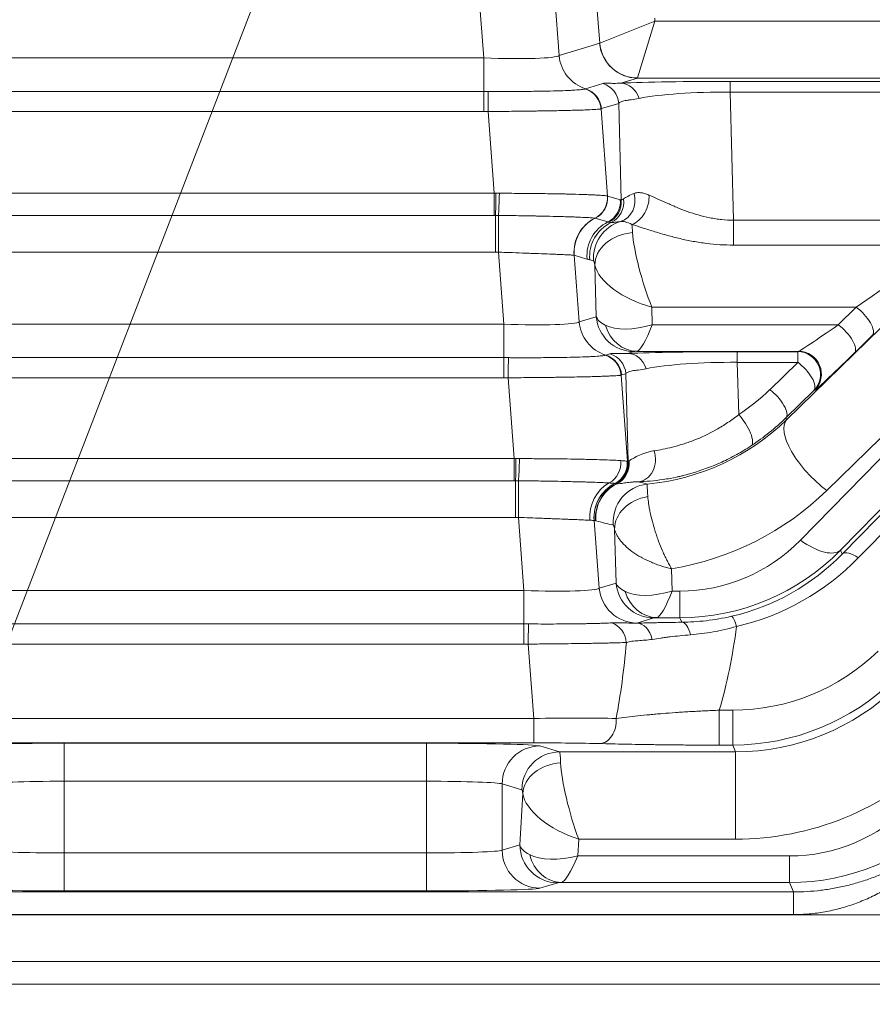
# Model space of a CAD drawing. Header units: millimetres. Extents: x 4 to 837, y 5 to 589.
# Tile 159 of 164: x 710 to 722, y 358 to 371. Entities that reach past the tile are written whole.
import ezdxf

# ---------------------------------------------------------------- set-up
doc = ezdxf.new("R2010")
doc.units = ezdxf.units.MM
doc.layers.add('1', color=7, linetype='Continuous', true_color=0xffffff)
doc.styles.add('ideas_simplex', font='simplex.shx')
doc.dimstyles.get("Standard").update_dxf_attribs({"dimtxt": 0.18, "dimasz": 0.18, "dimexe": 0.18, "dimexo": 0.0625, "dimgap": 0.09, "dimtad": 0, "dimtih": 1, "dimtoh": 1, "dimdec": 4, "dimzin": 0, "dimdsep": 46, "dimtxsty": 'Standard', "dimcen": 0.09, "dimadec": 0, "dimazin": 0, "dimtfac": 1, "dimtdec": 4, "dimtofl": 0, "dimtmove": 0, "dimatfit": 3, "dimfxl": 1, "dimtolj": 1, "dimtzin": 0, "dimarcsym": 0})

# ---------------------------------------------------------------- blocks, each defined once
blk = doc.blocks.new('_U1')
at = {"layer": '1', "color": 27, "lineweight": 13}
for p, q in [((694.436451, 322.161547), (720.798828, 390.483113)), ((720.798828, 390.483113), (722.798828, 390.483113))]:
    blk.add_line(p, q, dxfattribs=at)
at = {"layer": '1', "color": 27, "lineweight": 18}
for points in [[(698.324324, 332.237481), (698.910771, 335.226776), (699.897806, 334.845926)], [(697.136363, 329.158723), (696.549915, 326.169427), (695.562881, 326.550278)]]:
    blk.add_solid(points, dxfattribs=at)
at = {"layer": '1', "color": 87, "linetype": 'Continuous', "lineweight": 25, "char_height": 3, "attachment_point": 7, "line_spacing_factor": 1.204819, "style": 'ideas_simplex'}
for s, insert in [('\\W1.4646;n°5', (739.637828, 388.118113)), ('\\W1.1484;M', (724.457828, 388.118113)), ('\\W1.3647;3,3', (728.027828, 388.118113))]:
    blk.add_mtext(s, dxfattribs=dict(at, insert=insert))

msp = doc.modelspace()

# ---------------------------------------------------------------- linework, layer by layer
at = {"layer": '1', "color": 143, "linetype": 'Continuous', "lineweight": 13}
for p, q in [((721.249, 364.323), (729.684, 372.959)), ((729.896, 372.907), (721.461, 364.271)), ((716.53, 370.856), (716.459, 371.792)), ((717.456, 371.751), (717.521, 370.886)), ((718.057, 371.05), (718.013, 371.587)), ((718.783, 371.34), (718.057, 371.05)), ((718.783, 371.34), (718.554, 370.593)), ((718.78, 371.379), (718.783, 371.34)), ((718.783, 371.34), (726.945, 371.34)), ((717.521, 370.886), (718.056, 371.049)), ((710.253, 370.856), (716.53, 370.856)), ((716.53, 370.856), (716.53, 370.415)), ((718.552, 370.59), (718.333, 370.523)), ((724.631, 370.59), (718.552, 370.59)), ((717.87, 370.45), (718.098, 370.519)), ((719.774, 370.406), (719.774, 370.546)), ((719.774, 370.546), (724.305, 370.546)), ((710.253, 370.415), (716.53, 370.415)), ((716.53, 370.415), (716.53, 370.151)), ((724.305, 370.406), (719.774, 370.406)), ((719.774, 370.406), (719.819, 368.718)), ((718.074, 370.185), (718.161, 369.037)), ((718.307, 370.257), (718.079, 370.188)), ((718.34, 368.984), (718.307, 370.257)), ((720.698, 364.505), (726.265, 370.205)), ((726.21, 370.205), (721.047, 365.16)), ((716.53, 370.151), (710.253, 370.151)), ((716.667, 369.073), (716.586, 370.151)), ((720.517, 366.09), (724.58, 370.06)), ((726.795, 370.074), (721.228, 364.374)), ((710.116, 369.073), (716.667, 369.073)), ((716.667, 369.073), (716.667, 368.782)), ((718.161, 369.037), (718.328, 368.988)), ((716.667, 368.782), (710.116, 368.782)), ((716.685, 368.782), (716.685, 368.298)), ((718.163, 368.696), (717.996, 368.744)), ((719.819, 368.718), (722.577, 368.718)), ((719.819, 368.718), (719.819, 368.391)), ((722.577, 368.391), (719.819, 368.391)), ((716.685, 368.298), (710.098, 368.298)), ((716.795, 367.349), (716.723, 368.298)), ((717.72, 368.258), (717.786, 367.38)), ((717.889, 368.208), (717.721, 368.257)), ((717.975, 368.182), (717.925, 368.197)), ((718.011, 367.448), (717.993, 368.127)), ((717.786, 367.38), (718.011, 367.448)), ((721.433, 367.573), (718.743, 367.573)), ((718.743, 367.573), (718.749, 367.342)), ((721.197, 367.342), (721.433, 367.573)), ((709.988, 367.349), (716.795, 367.349)), ((716.795, 367.349), (716.795, 366.909)), ((718.749, 367.342), (721.197, 367.342)), ((721.645, 367.201), (721.409, 366.97)), ((718.135, 366.943), (718.191, 366.96)), ((718.507, 366.989), (718.426, 366.964)), ((720.675, 366.992), (718.546, 366.992)), ((719.868, 366.987), (719.868, 366.847)), ((719.868, 366.987), (720.663, 366.987)), ((720.663, 366.987), (720.675, 366.992)), ((720.663, 366.847), (720.663, 366.987)), ((709.988, 366.909), (716.795, 366.909)), ((716.795, 366.909), (716.795, 366.645)), ((719.868, 366.847), (719.886, 366.159)), ((720.663, 366.847), (719.868, 366.847)), ((720.295, 366.487), (720.663, 366.847)), ((718.339, 366.679), (718.424, 365.544)), ((718.401, 366.698), (718.344, 366.681)), ((718.431, 365.542), (718.401, 366.698)), ((716.795, 366.645), (709.988, 366.645)), ((716.931, 365.579), (716.851, 366.644)), ((720.875, 366.476), (720.507, 366.115)), ((720.887, 366.48), (720.875, 366.476)), ((720.507, 366.115), (720.517, 366.09)), ((709.852, 365.579), (716.931, 365.579)), ((716.931, 365.579), (716.931, 365.289)), ((716.931, 365.289), (709.852, 365.289)), ((716.949, 364.804), (716.949, 365.289)), ((716.949, 364.804), (709.834, 364.804)), ((717.059, 363.843), (716.987, 364.804)), ((717.983, 364.765), (718.051, 363.873)), ((718.272, 363.941), (718.253, 364.652)), ((721.228, 364.374), (721.249, 364.323)), ((719.002, 364.13), (719.01, 363.835)), ((709.724, 363.843), (717.059, 363.843)), ((717.059, 363.402), (717.059, 363.843)), ((718.051, 363.873), (718.272, 363.941)), ((719.01, 363.835), (719.112, 363.835)), ((719.112, 363.485), (719.112, 363.835)), ((718.768, 363.481), (718.547, 363.414)), ((719.112, 363.485), (718.807, 363.485)), ((719.137, 363.424), (719.112, 363.485)), ((709.724, 363.402), (717.059, 363.402)), ((717.059, 363.138), (717.059, 363.402)), ((717.059, 363.138), (709.724, 363.138)), ((717.189, 362.157), (717.115, 363.138)), ((719.631, 361.807), (719.631, 362.266)), ((719.631, 362.266), (719.807, 362.266)), ((719.807, 361.807), (719.807, 362.266)), ((709.594, 362.157), (717.189, 362.157)), ((717.189, 361.836), (717.189, 362.157)), ((717.189, 361.836), (709.594, 361.836)), ((711.008, 361.832), (711.008, 361.332)), ((711.008, 361.832), (715.775, 361.832)), ((715.775, 361.832), (715.775, 361.332)), ((717.27, 361.796), (717.529, 361.718)), ((719.807, 361.807), (719.631, 361.807)), ((719.844, 361.718), (719.807, 361.807)), ((717.529, 361.718), (719.844, 361.718)), ((719.844, 361.718), (719.844, 360.568)), ((711.008, 361.332), (711.008, 360.387)), ((715.775, 361.332), (711.008, 361.332)), ((715.775, 360.387), (715.775, 361.332)), ((717.031, 361.218), (716.771, 361.296)), ((716.771, 361.296), (716.771, 360.423)), ((717.006, 360.493), (717.044, 361.169)), ((716.771, 360.423), (717.006, 360.493)), ((717.78, 360.568), (717.767, 360.347)), ((719.844, 360.568), (717.78, 360.568)), ((711.008, 360.387), (711.008, 359.887)), ((711.008, 360.387), (715.775, 360.387)), ((715.775, 360.387), (715.775, 359.887)), ((717.767, 360.347), (720.557, 360.347)), ((720.557, 359.997), (720.557, 360.347)), ((717.504, 359.993), (717.27, 359.923)), ((720.557, 359.997), (717.55, 359.997)), ((720.608, 359.873), (720.557, 359.997)), ((697.546, 359.873), (720.608, 359.873)), ((715.775, 359.887), (711.008, 359.887)), ((720.608, 359.575), (720.608, 359.873)), ((720.608, 359.575), (697.546, 359.575)), ((737.615, 359.571), (697.549, 359.571)), ((697.549, 358.959), (732.249, 358.959))]:
    msp.add_line(p, q, dxfattribs=at)
at = {"layer": '1', "color": 143, "linetype": 'Continuous', "lineweight": 18}
msp.add_line((732.249, 358.659), (697.549, 358.659), dxfattribs=at)
at = {"layer": '1', "color": 143, "linetype": 'Continuous', "lineweight": 13}
for centre, major_axis, ratio, start_param, end_param in [((718.035, 371.299), (-0.021, 0.25), 0.087194, 3.1606, 3.221686), ((718.552, 371.09), (-0.146, 0.478), 0.996014, 1.356348, 2.843741), ((718.554, 371.091), (0.368, -0.339), 0.992996, 3.971219, 5.453559), ((716.519, 370.93), (-1.006, 0.038), 0.073389, 1.584419, 3.062485), ((718.018, 370.927), (0.146, -0.478), 0.996014, 4.49794, 5.68434), ((718.531, 371.34), (-0.02, 0.75), 0.029238, 3.166976, 3.228063), ((717.776, 370.161), (-0.136, 0.268), 0.995564, 4.326262, 5.515407), ((717.782, 370.163), (-0.088, 0.287), 0.996014, 4.49794, 5.68434), ((718.009, 370.233), (-0.088, 0.287), 0.996014, 4.49794, 5.68434), ((719.801, 370.49), (-1.801, 0.001), 0.031454, 4.727263, 5.665979), ((718.333, 370.223), (0.013, -0.3), 0.858349, 1.869708, 3.09055), ((716.586, 370.13), (0.004, 0.3), 0.000932, 0.312654, 1.500989), ((719.801, 370.19), (-1.501, 0.01), 0.144199, 4.731152, 5.669868), ((716.685, 369.052), (0.002, 0.3), 0.014605, 3.59604, 4.783436), ((716.722, 369.051), (0.006, 0.3), 0.044184, 3.597973, 4.786486), ((717.86, 369.013), (0.044, 0.297), 0.993716, 3.753576, 4.940466), ((717.862, 369.012), (-0.068, -0.292), 0.995069, 0.693593, 1.88023), ((717.863, 369.012), (0.084, 0.288), 0.995643, 3.889373, 5.075773), ((718.246, 368.989), (-0.051, 0.296), 0.915327, 3.267251, 4.834301), ((718.481, 368.939), (0.121, 0.275), 0.688049, 3.710565, 5.405128), ((718.03, 368.964), (0.084, 0.288), 0.995643, 3.889373, 5.075773), ((718.042, 368.96), (0.098, 0.284), 0.995471, 3.936926, 5.123325), ((718.078, 368.958), (-0.034, 0.298), 0.982269, 3.47982, 4.74638), ((716.723, 368.333), (0.001, -0.5), 0.000077, 3.597527, 4.782202), ((718.216, 368.298), (-0.144, -0.479), 0.995612, 3.899122, 5.085129), ((718.218, 368.298), (-0.14, -0.48), 0.995643, 3.889417, 5.075773), ((718.386, 368.249), (-0.14, -0.48), 0.995643, 3.889373, 5.075773), ((718.421, 368.237), (0.14, 0.48), 0.995643, 0.730359, 1.93418), ((718.472, 368.222), (0.14, 0.48), 0.995643, 0.571952, 1.93418), ((718.491, 367.973), (-0.02, 0.75), 0.029238, 5.602995, 5.88071), ((718.489, 368.167), (-0.491, -0.093), 0.77245, 4.566424, 6.145514), ((718.743, 367.973), (-0.223, 0.749), 0.167328, 0.629667, 2.08325), ((721.96, 367.973), (-1.051, -0.75), 0.017505, 1.03314, 2.186692), ((717.995, 367.932), (-0.021, 0.25), 0.087194, 5.596619, 6.249833), ((718.743, 367.973), (-0.744, 0.267), 0.48275, 0.288947, 1.74253), ((718.756, 367.488), (-0.75, -0.012), 0.344743, 0.106674, 0.57782), ((718.507, 367.489), (-0.146, 0.478), 0.996014, 1.356348, 2.843741), ((721.433, 367.413), (-0.21, 0.215), 0.402972, 3.170199, 5.103517), ((716.784, 367.424), (-1.006, 0.038), 0.073389, 1.584419, 3.062485), ((718.283, 367.42), (0.146, -0.478), 0.996014, 4.49794, 5.68434), ((718.749, 367.742), (-0.731, -0.292), 0.480074, 0.398667, 1.381103), ((718.546, 367.492), (-0.024, 0.499), 0.878584, 1.845316, 3.086754), ((718.749, 367.742), (-0.213, -0.749), 0.16115, 0.071877, 1.054313), ((721.724, 367.742), (-1.051, -0.75), 0.017505, 0.050704, 1.03314), ((721.197, 367.182), (-0.21, 0.215), 0.402972, 3.170199, 5.103517), ((718.041, 366.655), (-0.136, 0.268), 0.995564, 4.326262, 5.515407), ((718.046, 366.657), (0.088, -0.287), 0.996014, 1.356348, 2.542747), ((718.103, 366.674), (-0.088, 0.287), 0.996014, 4.49794, 5.68434), ((719.895, 366.931), (-1.801, 0.001), 0.031454, 4.727263, 5.665979), ((718.426, 366.664), (0.013, -0.3), 0.858349, 1.869708, 3.09055), ((718.756, 366.988), (-0.25, 0), 0.031454, 5.7097, 6.180846), ((720.663, 366.688), (-0.115, 0.277), 0.997667, 3.535118, 5.88966), ((720.675, 366.693), (-0.115, 0.277), 0.997667, 3.535118, 5.88966), ((721.936, 367.53), (-1.051, -1.05), 0.01851, 0.0447, 1.027137), ((716.851, 366.623), (-0.004, -0.3), 0.000932, 3.454247, 4.642582), ((719.895, 366.631), (-1.501, 0.01), 0.144199, 4.731152, 5.669868), ((720.663, 366.688), (0.21, -0.215), 0.402972, 0.028606, 1.961924), ((718.398, 368.367), (-2.653, -0.511), 0.98281, 1.967326, 2.162404), ((720.295, 366.327), (-0.21, 0.215), 0.402972, 3.170199, 5.103517), ((719.886, 365.999), (-0.165, 0.251), 0.326637, 3.170991, 5.174313), ((718.413, 368.17), (-2.949, -0.564), 0.978608, 1.475754, 2.162892), ((718.398, 368.207), (-2.947, -0.57), 0.984491, 1.966991, 2.162069), ((721.047, 365.56), (0.524, -0.536), 0.402972, 3.170199, 5.103517), ((718.546, 365.574), (-0.008, 0.3), 0.813973, 3.187775, 5.062913), ((716.949, 365.558), (0.002, 0.3), 0.014605, 3.59604, 4.783436), ((716.986, 365.558), (0.006, 0.3), 0.044184, 3.597973, 4.786486), ((718.055, 365.525), (0.017, 0.299), 0.935903, 3.675346, 4.861829), ((718.123, 365.52), (0.033, 0.298), 0.992902, 3.718241, 4.90519), ((718.124, 365.52), (0.037, 0.298), 0.993647, 3.731323, 4.918266), ((718.126, 365.52), (0.083, 0.288), 0.995657, 3.885228, 5.071628), ((718.133, 365.518), (0.085, 0.288), 0.995635, 3.891813, 5.078213), ((718.144, 365.516), (0.013, 0.3), 0.991805, 3.647782, 4.860853), ((718.149, 365.516), (-0.007, 0.3), 0.98984, 3.578323, 4.803505), ((716.987, 364.839), (-0.001, 0.5), 0.000077, 0.455934, 1.640609), ((718.395, 364.815), (0.036, 0.499), 0.938818, 0.547264, 1.733597), ((718.479, 364.806), (0.123, 0.485), 0.995093, 0.714697, 1.900657), ((718.48, 364.806), (0.135, 0.481), 0.995673, 0.739027, 1.924991), ((718.498, 364.801), (0.133, 0.482), 0.995688, 0.731205, 1.92025), ((718.502, 364.8), (0.124, 0.484), 0.995743, 0.710839, 1.90235), ((718.732, 364.746), (0.101, 0.49), 0.995869, 0.303204, 1.855151), ((718.38, 368.25), (-3.107, 2.322), 0.675351, 2.091371, 2.125178), ((718.413, 367.771), (-3.685, -0.71), 0.98281, 1.54144, 2.162404), ((718.749, 364.693), (0.491, 0.095), 0.78085, 1.54186, 3.001624), ((717.884, 368.21), (-3.534, 2.573), 0.711936, 2.079463, 2.13742), ((719.096, 366.123), (-0.46, 2.243), 0.981792, 2.942892, 3.728006), ((720.698, 364.904), (-0.537, 0.524), 0.410893, 1.952429, 3.112876), ((719.096, 366.523), (-0.605, 2.979), 0.986374, 2.943826, 3.728941), ((721.461, 364.111), (0.215, -0.21), 0.410893, 1.952429, 3.112876), ((719.111, 366.485), (-0.616, 2.996), 0.97997, 3.163609, 3.727808), ((719.111, 366.645), (-0.675, 3.29), 0.981792, 3.163807, 3.728006), ((717.048, 363.917), (-1.006, 0.038), 0.073389, 1.584419, 3.062485), ((718.547, 363.914), (-0.146, 0.478), 0.996014, 1.356348, 2.843741), ((718.768, 363.981), (-0.146, 0.478), 0.996014, 1.356348, 2.843741), ((719.017, 363.98), (-0.75, -0.012), 0.344743, 0.106674, 0.57782), ((719.01, 364.235), (-0.731, -0.292), 0.480074, 0.398667, 1.381103), ((718.807, 363.985), (-0.024, 0.499), 0.878584, 1.845316, 3.086754), ((719.01, 364.235), (-0.213, -0.749), 0.16115, 0.071877, 1.054313), ((719.017, 363.48), (-0.25, 0), 0.031454, 5.7097, 6.180846), ((719.858, 363.21), (0.067, -0.292), 0.139135, 2.117187, 3.113399), ((717.115, 363.117), (-0.004, -0.3), 0.000932, 3.454247, 4.642582), ((718.149, 363.129), (0.018, -0.299), 0.865443, 1.618775, 2.80586), ((717.048, 363.418), (-1.504, 0), 0.026222, 3.035721, 3.056099), ((718.544, 363.113), (0.008, -0.3), 0.714578, 1.843542, 3.104165), ((719.137, 363.124), (0.004, -0.3), 0.431916, 2.030565, 3.112565), ((716.889, 365.227), (-0.61, 5.359), 0.555322, 4.065229, 4.296156), ((716.889, 366.027), (-0.489, 5.474), 0.272631, 3.903241, 4.136783), ((719.825, 364.924), (-2.653, -0.511), 0.98281, 1.377289, 2.162404), ((719.825, 364.764), (-2.947, -0.57), 0.984491, 1.376954, 2.162069), ((719.868, 364.659), (-2.949, -0.564), 0.978608, 1.377778, 2.162892), ((717.185, 362.105), (-1.503, -0.023), 0.034806, 3.902736, 4.709239), ((718.057, 362.127), (-0.008, -0.3), 0.722159, 0.037852, 1.693094), ((711.008, 361.792), (-1.5, 0), 0.026186, 4.712389, 6.195919), ((715.775, 361.792), (-1.5, 0), 0.026186, 3.228859, 4.712389), ((717.27, 361.296), (-0.143, -0.479), 0.995856, 3.433556, 5.002071), ((717.185, 361.805), (-1.203, 0), 0.026128, 3.902605, 4.709108), ((717.529, 361.218), (0.143, 0.479), 0.995856, 0.291963, 1.860478), ((717.529, 360.968), (0, -0.75), 0.029163, 2.505603, 3.115413), ((719.868, 364.259), (-3.685, -0.71), 0.98281, 1.377289, 2.162404), ((717.542, 361.169), (0.497, 0.059), 0.802499, 1.475989, 2.994994), ((717.78, 360.968), (-0.207, 0.749), 0.157833, 0.592362, 2.089349), ((711.008, 361.292), (-1, 0), 0.039279, 4.712389, 6.195919), ((715.775, 361.292), (-1, 0), 0.039279, 3.228859, 4.712389), ((717.031, 360.968), (0, -0.25), 0.087489, 2.505603, 3.115413), ((717.78, 360.968), (-0.723, 0.306), 0.478289, 0.273353, 1.770341), ((720.54, 362.635), (-0.46, 2.243), 0.981792, 2.942892, 3.728006), ((720.54, 363.035), (-0.605, 2.979), 0.986374, 2.943826, 3.728941), ((717.504, 360.493), (-0.143, 0.479), 0.995856, 1.281115, 2.84963), ((717.753, 360.492), (-0.75, 0.025), 0.344332, 0.09585, 0.610401), ((711.008, 360.426), (-1, 0), 0.039279, 0.087266, 1.570796), ((715.775, 360.426), (-1, 0), 0.039279, 1.570796, 3.054326), ((717.27, 360.423), (0.143, -0.479), 0.995856, 4.422707, 5.991222), ((717.767, 360.747), (-0.751, -0.254), 0.483887, 0.426364, 1.4088), ((717.55, 360.497), (-0.022, 0.499), 0.864178, 1.798159, 3.089547), ((717.767, 360.747), (-0.229, -0.749), 0.170757, 0.078247, 1.060683), ((717.753, 359.993), (-0.25, 0), 0.031404, 5.663725, 6.178276), ((711.008, 359.926), (-1.5, 0), 0.026186, 0.087266, 1.570796), ((715.775, 359.926), (-1.5, 0), 0.026186, 1.570796, 3.054326)]:
    msp.add_ellipse(centre, major_axis=major_axis, ratio=ratio, start_param=start_param, end_param=end_param, dxfattribs=at)
for points, knots in [([(716.59, 370.415), (716.609, 370.415), (716.629, 370.415), (716.669, 370.415), (716.689, 370.414), (716.747, 370.414), (716.786, 370.414), (716.902, 370.414), (716.977, 370.414), (717.068, 370.415), (717.087, 370.415), (717.123, 370.415), (717.176, 370.416), (717.227, 370.417), (717.327, 370.418), (717.389, 370.419), (717.506, 370.422), (717.559, 370.424), (717.63, 370.427), (717.652, 370.428), (717.683, 370.429), (717.693, 370.43), (717.713, 370.431), (717.722, 370.431), (717.766, 370.434), (717.795, 370.437), (717.828, 370.441), (717.838, 370.442), (717.849, 370.444), (717.853, 370.445), (717.859, 370.446), (717.861, 370.447), (717.863, 370.447)], [0, 0, 0, 0, 0.03125, 0.03125, 0.0625, 0.0625, 0.125, 0.125, 0.25, 0.25, 0.28125, 0.28125, 0.3125, 0.375, 0.375, 0.5, 0.5, 0.625, 0.625, 0.6875, 0.6875, 0.71875, 0.71875, 0.75, 0.75, 0.875, 0.875, 0.9375, 0.9375, 0.96875, 0.96875, 1, 1, 1, 1]), ([(718.098, 370.519), (718.105, 370.521), (718.115, 370.523), (718.142, 370.524), (718.158, 370.523), (718.196, 370.522), (718.219, 370.521), (718.271, 370.521), (718.3, 370.521), (718.333, 370.523)], [0, 0, 0, 0, 0.25, 0.25, 0.5, 0.5, 0.75, 0.75, 1, 1, 1, 1]), ([(718.575, 370.322), (718.537, 370.315), (718.502, 370.31), (718.455, 370.303), (718.441, 370.301), (718.414, 370.297), (718.402, 370.296), (718.369, 370.29), (718.351, 370.285), (718.323, 370.273), (718.313, 370.266), (718.307, 370.257)], [0, 0, 0, 0, 0.25, 0.25, 0.375, 0.375, 0.5, 0.5, 0.75, 0.75, 1, 1, 1, 1]), ([(718.074, 370.185), (718.072, 370.185), (718.069, 370.184), (718.063, 370.183), (718.06, 370.183), (718.047, 370.181), (718.037, 370.18), (718, 370.177), (717.967, 370.176), (717.916, 370.173), (717.905, 370.173), (717.883, 370.172), (717.848, 370.17), (717.783, 370.168), (717.725, 370.167), (717.663, 370.165), (717.631, 370.164), (717.528, 370.162), (717.454, 370.16), (717.337, 370.158), (717.297, 370.158), (717.235, 370.157), (717.214, 370.156), (717.171, 370.156), (717.15, 370.155), (717.042, 370.154), (716.953, 370.153), (716.817, 370.152), (716.772, 370.152), (716.702, 370.151), (716.679, 370.151), (716.632, 370.151), (716.609, 370.151), (716.586, 370.151)], [0, 0, 0, 0, 0.03125, 0.03125, 0.0625, 0.0625, 0.125, 0.125, 0.25, 0.25, 0.28125, 0.28125, 0.3125, 0.375, 0.4375, 0.4375, 0.5, 0.5, 0.625, 0.625, 0.6875, 0.6875, 0.71875, 0.71875, 0.75, 0.75, 0.875, 0.875, 0.9375, 0.9375, 0.96875, 0.96875, 1, 1, 1, 1]), ([(716.736, 369.073), (716.825, 369.073), (716.912, 369.073), (717.041, 369.072), (717.083, 369.071), (717.146, 369.071), (717.167, 369.071), (717.208, 369.07), (717.229, 369.07), (717.331, 369.069), (717.409, 369.067), (717.52, 369.065), (717.556, 369.065), (717.608, 369.064), (717.625, 369.063), (717.659, 369.062), (717.675, 369.062), (717.756, 369.06), (717.815, 369.058), (717.894, 369.055), (717.919, 369.055), (717.966, 369.053), (717.987, 369.052), (718.047, 369.048), (718.079, 369.046), (718.117, 369.043), (718.128, 369.042), (718.141, 369.04), (718.145, 369.04), (718.152, 369.039), (718.155, 369.038), (718.157, 369.038)], [0, 0, 0, 0, 0.125, 0.125, 0.1875, 0.1875, 0.21875, 0.21875, 0.25, 0.25, 0.375, 0.375, 0.4375, 0.4375, 0.46875, 0.46875, 0.5, 0.5, 0.625, 0.625, 0.6875, 0.6875, 0.75, 0.75, 0.875, 0.875, 0.9375, 0.9375, 0.96875, 0.96875, 1, 1, 1, 1]), ([(718.369, 369.001), (718.384, 369.01), (718.403, 369.021), (718.449, 369.045), (718.476, 369.058), (718.508, 369.071)], [0, 0, 0, 0, 0.5, 0.5, 1, 1, 1, 1]), ([(718.508, 369.071), (718.52, 369.076), (718.533, 369.079), (718.554, 369.082), (718.561, 369.082), (718.576, 369.082), (718.584, 369.082), (718.609, 369.079), (718.626, 369.076), (718.663, 369.066), (718.683, 369.059), (718.704, 369.05)], [0, 0, 0, 0, 0.25, 0.25, 0.375, 0.375, 0.5, 0.5, 0.75, 0.75, 1, 1, 1, 1]), ([(718.704, 369.05), (718.739, 369.036), (718.776, 369.019), (718.854, 368.984), (718.894, 368.966), (718.958, 368.937), (718.98, 368.928), (719.024, 368.908), (719.046, 368.899), (719.115, 368.87), (719.161, 368.852), (719.256, 368.818), (719.304, 368.802), (719.403, 368.774), (719.453, 368.761), (719.531, 368.746), (719.557, 368.741), (719.609, 368.733), (719.635, 368.729), (719.713, 368.721), (719.766, 368.718), (719.819, 368.718)], [0, 0, 0, 0, 0.125, 0.125, 0.25, 0.25, 0.3125, 0.3125, 0.375, 0.375, 0.5, 0.5, 0.625, 0.625, 0.75, 0.75, 0.8125, 0.8125, 0.875, 0.875, 1, 1, 1, 1]), ([(717.994, 368.745), (717.986, 368.747), (717.97, 368.748), (717.938, 368.751), (717.925, 368.752), (717.904, 368.753), (717.896, 368.754), (717.88, 368.754), (717.871, 368.755), (717.827, 368.757), (717.786, 368.759), (717.715, 368.762), (717.69, 368.762), (717.637, 368.764), (717.609, 368.765), (717.522, 368.768), (717.46, 368.769), (717.361, 368.771), (717.326, 368.772), (717.274, 368.773), (717.256, 368.774), (717.22, 368.774), (717.202, 368.775), (717.11, 368.776), (717.035, 368.778), (716.92, 368.779), (716.881, 368.78), (716.802, 368.781), (716.762, 368.781), (716.723, 368.782)], [0, 0, 0, 0, 0.125, 0.125, 0.1875, 0.1875, 0.21875, 0.21875, 0.25, 0.25, 0.375, 0.375, 0.4375, 0.4375, 0.5, 0.5, 0.625, 0.625, 0.6875, 0.6875, 0.71875, 0.71875, 0.75, 0.75, 0.875, 0.875, 0.9375, 0.9375, 1, 1, 1, 1]), ([(718.33, 368.701), (718.303, 368.698), (718.279, 368.695), (718.238, 368.69), (718.221, 368.688), (718.206, 368.688)], [0, 0, 0, 0, 0.5, 0.5, 1, 1, 1, 1]), ([(718.481, 368.663), (718.449, 368.679), (718.421, 368.69), (718.39, 368.698), (718.384, 368.699), (718.372, 368.701), (718.366, 368.702), (718.35, 368.703), (718.34, 368.703), (718.33, 368.701)], [0, 0, 0, 0, 0.5, 0.5, 0.625, 0.625, 0.75, 0.75, 1, 1, 1, 1]), ([(719.819, 368.391), (719.759, 368.391), (719.639, 368.395), (719.521, 368.406), (719.402, 368.421), (719.344, 368.43), (719.228, 368.451), (719.171, 368.463), (719.057, 368.489), (719.001, 368.504), (718.918, 368.527), (718.89, 368.535), (718.836, 368.551), (718.809, 368.559), (718.729, 368.583), (718.677, 368.6), (718.577, 368.632), (718.528, 368.648), (718.481, 368.663)], [0, 0, 0, 0, 0.125, 0.25, 0.25, 0.375, 0.375, 0.5, 0.5, 0.625, 0.625, 0.6875, 0.6875, 0.75, 0.75, 0.875, 0.875, 1, 1, 1, 1]), ([(717.72, 368.258), (717.714, 368.258), (717.703, 368.259), (717.678, 368.261), (717.669, 368.261), (717.652, 368.262), (717.646, 368.262), (717.634, 368.263), (717.627, 368.263), (717.593, 368.265), (717.56, 368.266), (717.505, 368.269), (717.485, 368.269), (717.454, 368.271), (717.443, 368.271), (717.421, 368.272), (717.41, 368.272), (717.353, 368.275), (717.304, 368.277), (717.238, 368.279), (717.225, 368.28), (717.198, 368.281), (717.184, 368.281), (717.142, 368.283), (717.114, 368.284), (717.028, 368.287), (716.969, 368.289), (716.878, 368.293), (716.847, 368.294), (716.785, 368.296), (716.754, 368.297), (716.723, 368.298)], [0, 0, 0, 0, 0.125, 0.125, 0.1875, 0.1875, 0.21875, 0.21875, 0.25, 0.25, 0.375, 0.375, 0.4375, 0.4375, 0.46875, 0.46875, 0.5, 0.5, 0.625, 0.625, 0.65625, 0.65625, 0.6875, 0.6875, 0.75, 0.75, 0.875, 0.875, 0.9375, 0.9375, 1, 1, 1, 1]), ([(716.854, 366.909), (716.874, 366.909), (716.894, 366.908), (716.933, 366.908), (716.953, 366.908), (717.012, 366.908), (717.051, 366.908), (717.166, 366.908), (717.241, 366.908), (717.333, 366.909), (717.351, 366.909), (717.387, 366.909), (717.441, 366.91), (717.492, 366.91), (717.591, 366.912), (717.654, 366.913), (717.771, 366.916), (717.824, 366.918), (717.895, 366.92), (717.917, 366.921), (717.948, 366.923), (717.958, 366.923), (717.978, 366.924), (717.987, 366.925), (718.031, 366.928), (718.06, 366.93), (718.093, 366.934), (718.102, 366.935), (718.114, 366.937), (718.117, 366.938), (718.123, 366.94), (718.126, 366.94), (718.128, 366.941)], [0, 0, 0, 0, 0.03125, 0.03125, 0.0625, 0.0625, 0.125, 0.125, 0.25, 0.25, 0.28125, 0.28125, 0.3125, 0.375, 0.375, 0.5, 0.5, 0.625, 0.625, 0.6875, 0.6875, 0.71875, 0.71875, 0.75, 0.75, 0.875, 0.875, 0.9375, 0.9375, 0.96875, 0.96875, 1, 1, 1, 1]), ([(718.191, 366.96), (718.199, 366.963), (718.209, 366.964), (718.235, 366.965), (718.251, 366.965), (718.29, 366.964), (718.313, 366.963), (718.365, 366.962), (718.394, 366.962), (718.426, 366.964)], [0, 0, 0, 0, 0.25, 0.25, 0.5, 0.5, 0.75, 0.75, 1, 1, 1, 1]), ([(718.339, 366.679), (718.337, 366.678), (718.334, 366.678), (718.328, 366.677), (718.324, 366.676), (718.312, 366.675), (718.302, 366.674), (718.265, 366.671), (718.232, 366.669), (718.181, 366.667), (718.17, 366.666), (718.148, 366.665), (718.113, 366.664), (718.048, 366.662), (717.99, 366.66), (717.928, 366.658), (717.895, 366.658), (717.792, 366.655), (717.719, 366.654), (717.602, 366.652), (717.562, 366.651), (717.5, 366.65), (717.479, 366.65), (717.436, 366.649), (717.415, 366.649), (717.306, 366.648), (717.218, 366.647), (717.082, 366.646), (717.036, 366.645), (716.967, 366.645), (716.944, 366.645), (716.897, 366.644), (716.874, 366.644), (716.851, 366.644)], [0, 0, 0, 0, 0.03125, 0.03125, 0.0625, 0.0625, 0.125, 0.125, 0.25, 0.25, 0.28125, 0.28125, 0.3125, 0.375, 0.4375, 0.4375, 0.5, 0.5, 0.625, 0.625, 0.6875, 0.6875, 0.71875, 0.71875, 0.75, 0.75, 0.875, 0.875, 0.9375, 0.9375, 0.96875, 0.96875, 1, 1, 1, 1]), ([(718.668, 366.763), (718.63, 366.756), (718.595, 366.751), (718.549, 366.744), (718.535, 366.743), (718.508, 366.739), (718.496, 366.737), (718.462, 366.731), (718.444, 366.726), (718.416, 366.714), (718.407, 366.707), (718.401, 366.698)], [0, 0, 0, 0, 0.25, 0.25, 0.375, 0.375, 0.5, 0.5, 0.75, 0.75, 1, 1, 1, 1]), ([(718.773, 365.683), (718.845, 365.694), (718.926, 365.709), (719.058, 365.742), (719.103, 365.755), (719.174, 365.777), (719.198, 365.785), (719.246, 365.802), (719.271, 365.811), (719.393, 365.859), (719.492, 365.905), (719.617, 365.976), (719.642, 365.99), (719.691, 366.021), (719.716, 366.037), (719.79, 366.086), (719.839, 366.121), (719.886, 366.159)], [0, 0, 0, 0, 0.25, 0.25, 0.375, 0.375, 0.4375, 0.4375, 0.5, 0.5, 0.75, 0.75, 0.8125, 0.8125, 0.875, 0.875, 1, 1, 1, 1]), ([(718.444, 365.551), (718.455, 365.558), (718.47, 365.568), (718.499, 365.584), (718.509, 365.59), (718.532, 365.602), (718.544, 365.609), (718.585, 365.628), (718.615, 365.641), (718.668, 365.659), (718.687, 365.665), (718.728, 365.675), (718.749, 365.68), (718.773, 365.683)], [0, 0, 0, 0, 0.25, 0.25, 0.375, 0.375, 0.5, 0.5, 0.75, 0.75, 0.875, 0.875, 1, 1, 1, 1]), ([(720.053, 365.75), (719.989, 365.708), (719.925, 365.669), (719.827, 365.615), (719.794, 365.597), (719.728, 365.564), (719.695, 365.549), (719.53, 365.473), (719.398, 365.425), (719.236, 365.378), (719.203, 365.369), (719.155, 365.356), (719.139, 365.353), (719.107, 365.345), (719.028, 365.327), (718.952, 365.313), (718.775, 365.287), (718.665, 365.278), (718.566, 365.275)], [0, 0, 0, 0, 0.125, 0.125, 0.1875, 0.1875, 0.25, 0.25, 0.5, 0.5, 0.5625, 0.5625, 0.59375, 0.59375, 0.625, 0.75, 0.75, 1, 1, 1, 1]), ([(717, 365.58), (717.073, 365.579), (717.145, 365.579), (717.287, 365.578), (717.357, 365.578), (717.443, 365.577), (717.46, 365.577), (717.494, 365.576), (717.511, 365.576), (717.562, 365.575), (717.595, 365.575), (717.691, 365.574), (717.753, 365.572), (717.841, 365.571), (717.869, 365.57), (717.911, 365.569), (717.925, 365.569), (717.952, 365.568), (717.966, 365.568), (718.031, 365.566), (718.079, 365.565), (718.167, 365.562), (718.207, 365.56), (718.278, 365.557), (718.309, 365.555), (718.335, 365.553)], [0, 0, 0, 0, 0.125, 0.125, 0.25, 0.25, 0.28125, 0.28125, 0.3125, 0.3125, 0.375, 0.375, 0.5, 0.5, 0.5625, 0.5625, 0.59375, 0.59375, 0.625, 0.625, 0.75, 0.75, 0.875, 0.875, 1, 1, 1, 1]), ([(718.335, 365.553), (718.356, 365.552), (718.373, 365.55), (718.402, 365.548), (718.412, 365.547), (718.42, 365.545)], [0, 0, 0, 0, 0.5, 0.5, 1, 1, 1, 1]), ([(718.42, 365.545), (718.42, 365.545), (718.42, 365.545), (718.42, 365.545), (718.42, 365.545), (718.421, 365.545)], [0, 0, 0, 0, 0.477413, 0.477413, 1, 1, 1, 1]), ([(718.182, 365.259), (718.16, 365.26), (718.105, 365.263), (718.035, 365.266), (717.975, 365.268), (717.954, 365.269), (717.911, 365.27), (717.888, 365.271), (717.819, 365.273), (717.769, 365.274), (717.69, 365.276), (717.662, 365.277), (717.606, 365.278), (717.578, 365.279), (717.491, 365.281), (717.432, 365.282), (717.34, 365.283), (717.308, 365.284), (717.245, 365.285), (717.213, 365.285), (717.117, 365.287), (717.052, 365.288), (716.986, 365.288)], [0, 0, 0, 0, 0.125, 0.25, 0.25, 0.3125, 0.3125, 0.375, 0.375, 0.5, 0.5, 0.5625, 0.5625, 0.625, 0.625, 0.75, 0.75, 0.8125, 0.8125, 0.875, 0.875, 1, 1, 1, 1]), ([(718.566, 365.275), (718.546, 365.275), (718.528, 365.274), (718.494, 365.272), (718.478, 365.27), (718.433, 365.265), (718.407, 365.262), (718.372, 365.257), (718.361, 365.255), (718.341, 365.252), (718.332, 365.251), (718.307, 365.248), (718.292, 365.247), (718.281, 365.248)], [0, 0, 0, 0, 0.125, 0.125, 0.25, 0.25, 0.5, 0.5, 0.625, 0.625, 0.75, 0.75, 1, 1, 1, 1]), ([(718.683, 365.244), (718.682, 365.243), (718.682, 365.234), (718.682, 365.212), (718.683, 365.191), (718.683, 365.183), (718.684, 365.166), (718.685, 365.157), (718.686, 365.127), (718.688, 365.104), (718.689, 365.079)], [0, 0, 0, 0, 0.25, 0.5, 0.5, 0.625, 0.625, 0.75, 0.75, 1, 1, 1, 1]), ([(718.689, 365.079), (718.692, 365.05), (718.695, 365.018), (718.703, 364.966), (718.706, 364.948), (718.713, 364.91), (718.716, 364.891), (718.729, 364.833), (718.738, 364.792), (718.761, 364.707), (718.773, 364.664), (718.794, 364.6), (718.801, 364.578), (718.816, 364.535), (718.824, 364.513), (718.849, 364.447), (718.866, 364.405), (718.893, 364.342), (718.902, 364.322), (718.921, 364.281), (718.931, 364.261), (718.951, 364.222), (718.961, 364.203), (718.977, 364.175), (718.982, 364.166), (718.992, 364.147), (718.997, 364.138), (719.002, 364.13)], [0, 0, 0, 0, 0.125, 0.125, 0.1875, 0.1875, 0.25, 0.25, 0.375, 0.375, 0.5, 0.5, 0.5625, 0.5625, 0.625, 0.625, 0.75, 0.75, 0.8125, 0.8125, 0.875, 0.875, 0.9375, 0.9375, 0.96875, 0.96875, 1, 1, 1, 1]), ([(717.927, 364.768), (717.91, 364.769), (717.888, 364.77), (717.851, 364.771), (717.838, 364.772), (717.81, 364.773), (717.795, 364.774), (717.749, 364.776), (717.715, 364.777), (717.66, 364.779), (717.641, 364.78), (717.601, 364.782), (717.58, 364.783), (717.518, 364.785), (717.474, 364.787), (717.406, 364.789), (717.383, 364.79), (717.335, 364.792), (717.311, 364.793), (717.238, 364.795), (717.139, 364.799), (717.038, 364.803), (716.987, 364.804)], [0, 0, 0, 0, 0.125, 0.125, 0.1875, 0.1875, 0.25, 0.25, 0.375, 0.375, 0.4375, 0.4375, 0.5, 0.5, 0.625, 0.625, 0.6875, 0.6875, 0.75, 0.75, 0.875, 1, 1, 1, 1]), ([(718.253, 364.652), (718.251, 364.661), (718.25, 364.668), (718.247, 364.681), (718.245, 364.687), (718.241, 364.7), (718.238, 364.705), (718.235, 364.706)], [0, 0, 0, 0, 0.25, 0.25, 0.5, 0.5, 1, 1, 1, 1]), ([(718.253, 364.652), (718.258, 364.626), (718.268, 364.6), (718.289, 364.56), (718.297, 364.546), (718.315, 364.519), (718.325, 364.506), (718.357, 364.466), (718.382, 364.44), (718.44, 364.388), (718.471, 364.363), (718.522, 364.328), (718.54, 364.316), (718.577, 364.294), (718.596, 364.283), (718.654, 364.251), (718.695, 364.232), (718.758, 364.205), (718.78, 364.196), (718.823, 364.18), (718.845, 364.173), (718.89, 364.159), (718.912, 364.152), (718.946, 364.143), (718.957, 364.14), (718.98, 364.135), (718.991, 364.132), (719.002, 364.13)], [0, 0, 0, 0, 0.125, 0.125, 0.1875, 0.1875, 0.25, 0.25, 0.375, 0.375, 0.5, 0.5, 0.5625, 0.5625, 0.625, 0.625, 0.75, 0.75, 0.8125, 0.8125, 0.875, 0.875, 0.9375, 0.9375, 0.96875, 0.96875, 1, 1, 1, 1]), ([(717.119, 363.402), (717.175, 363.402), (717.23, 363.402), (717.312, 363.401), (717.339, 363.401), (717.394, 363.401), (717.421, 363.401), (717.501, 363.402), (717.605, 363.402), (717.703, 363.403), (717.775, 363.404), (717.799, 363.404), (717.845, 363.405), (717.867, 363.406), (717.933, 363.407), (717.974, 363.408), (718.033, 363.409), (718.052, 363.41), (718.089, 363.411), (718.106, 363.412), (718.158, 363.414), (718.189, 363.415), (718.217, 363.417)], [0, 0, 0, 0, 0.125, 0.125, 0.1875, 0.1875, 0.25, 0.25, 0.375, 0.5, 0.5, 0.5625, 0.5625, 0.625, 0.625, 0.75, 0.75, 0.8125, 0.8125, 0.875, 0.875, 1, 1, 1, 1]), ([(718.217, 363.417), (718.245, 363.418), (718.272, 363.419), (718.326, 363.419), (718.352, 363.418), (718.406, 363.416), (718.433, 363.414), (718.488, 363.412), (718.516, 363.412), (718.544, 363.413)], [0, 0, 0, 0, 0.25, 0.25, 0.5, 0.5, 0.75, 0.75, 1, 1, 1, 1]), ([(719.858, 363.37), (719.754, 363.34), (719.651, 363.316), (719.449, 363.28), (719.349, 363.267), (719.251, 363.259)], [0, 0, 0, 0, 0.5, 0.5, 1, 1, 1, 1]), ([(718.749, 363.199), (718.716, 363.194), (718.684, 363.191), (718.622, 363.186), (718.592, 363.184), (718.535, 363.18), (718.507, 363.178), (718.455, 363.17), (718.431, 363.165), (718.407, 363.159)], [0, 0, 0, 0, 0.25, 0.25, 0.5, 0.5, 0.75, 0.75, 1, 1, 1, 1]), ([(719.251, 363.259), (719.156, 363.251), (719.067, 363.242), (718.962, 363.23), (718.941, 363.227), (718.9, 363.222), (718.88, 363.219), (718.822, 363.211), (718.785, 363.205), (718.749, 363.199)], [0, 0, 0, 0, 0.5, 0.5, 0.625, 0.625, 0.75, 0.75, 1, 1, 1, 1]), ([(718.407, 363.159), (718.374, 363.158), (718.338, 363.156), (718.278, 363.154), (718.257, 363.154), (718.214, 363.153), (718.192, 363.152), (718.123, 363.15), (718.074, 363.149), (717.997, 363.148), (717.958, 363.147), (717.917, 363.146), (717.889, 363.146), (717.875, 363.146), (717.804, 363.144), (717.688, 363.143), (717.565, 363.141), (717.487, 363.14), (717.471, 363.14), (717.439, 363.14), (717.423, 363.14), (717.375, 363.139), (717.343, 363.139), (717.246, 363.138), (717.181, 363.138), (717.115, 363.138)], [0, 0, 0, 0, 0.125, 0.125, 0.1875, 0.1875, 0.25, 0.25, 0.375, 0.375, 0.4375, 0.46875, 0.46875, 0.5, 0.5, 0.625, 0.75, 0.75, 0.78125, 0.78125, 0.8125, 0.8125, 0.875, 0.875, 1, 1, 1, 1]), ([(718.273, 362.157), (718.363, 362.169), (718.457, 362.181), (718.609, 362.197), (718.661, 362.202), (718.742, 362.21), (718.769, 362.213), (718.825, 362.217), (718.854, 362.22), (718.939, 362.227), (718.998, 362.231), (719.117, 362.24), (719.179, 362.244), (719.273, 362.249), (719.305, 362.251), (719.369, 362.255), (719.402, 362.256), (719.499, 362.261), (719.565, 362.264), (719.631, 362.266)], [0, 0, 0, 0, 0.25, 0.25, 0.375, 0.375, 0.4375, 0.4375, 0.5, 0.5, 0.625, 0.625, 0.75, 0.75, 0.8125, 0.8125, 0.875, 0.875, 1, 1, 1, 1]), ([(720.608, 359.873), (720.729, 359.873), (720.848, 359.881), (721.025, 359.902), (721.084, 359.911), (721.201, 359.932), (721.26, 359.945), (721.375, 359.973), (721.433, 359.989), (721.519, 360.015), (721.547, 360.025), (721.604, 360.044), (721.632, 360.055), (721.716, 360.086), (721.771, 360.109), (721.879, 360.158), (721.931, 360.183), (721.982, 360.21)], [0, 0, 0, 0, 0.25, 0.25, 0.375, 0.375, 0.5, 0.5, 0.625, 0.625, 0.6875, 0.6875, 0.75, 0.75, 0.875, 0.875, 1, 1, 1, 1]), ([(722.12, 360.104), (722.068, 360.065), (722.014, 360.027), (721.903, 359.954), (721.845, 359.92), (721.756, 359.871), (721.726, 359.855), (721.665, 359.824), (721.634, 359.809), (721.541, 359.767), (721.478, 359.741), (721.35, 359.695), (721.22, 359.654), (721.087, 359.624), (720.985, 359.605), (720.951, 359.6), (720.883, 359.591), (720.848, 359.587), (720.746, 359.578), (720.677, 359.575), (720.608, 359.575)], [0, 0, 0, 0, 0.125, 0.125, 0.25, 0.25, 0.3125, 0.3125, 0.375, 0.375, 0.5, 0.5, 0.625, 0.75, 0.75, 0.8125, 0.8125, 0.875, 0.875, 1, 1, 1, 1])]:
    msp.add_open_spline(points, degree=3, knots=knots, dxfattribs=at)
for points in [[(717.863, 370.447), (717.866, 370.448), (717.868, 370.449), (717.87, 370.45)], [(716.53, 370.415), (716.55, 370.415), (716.57, 370.415), (716.59, 370.415)], [(718.079, 370.188), (718.078, 370.187), (718.076, 370.186), (718.074, 370.185)], [(716.586, 370.151), (716.567, 370.151), (716.549, 370.151), (716.53, 370.151)], [(716.667, 369.073), (716.675, 369.073), (716.682, 369.073), (716.69, 369.073)], [(716.69, 369.073), (716.705, 369.073), (716.721, 369.073), (716.736, 369.073)], [(718.157, 369.038), (718.158, 369.037), (718.159, 369.037), (718.16, 369.037)], [(718.16, 369.037), (718.16, 369.037), (718.16, 369.037), (718.161, 369.037)], [(718.328, 368.988), (718.332, 368.987), (718.336, 368.985), (718.34, 368.984)], [(718.34, 368.984), (718.347, 368.988), (718.356, 368.993), (718.369, 369.001)], [(716.685, 368.782), (716.679, 368.782), (716.673, 368.782), (716.667, 368.782)], [(716.723, 368.782), (716.71, 368.782), (716.698, 368.782), (716.685, 368.782)], [(717.995, 368.744), (717.995, 368.745), (717.994, 368.745), (717.994, 368.745)], [(717.996, 368.744), (717.996, 368.744), (717.996, 368.744), (717.995, 368.744)], [(718.176, 368.692), (718.172, 368.693), (718.167, 368.694), (718.163, 368.696)], [(718.206, 368.688), (718.194, 368.687), (718.183, 368.689), (718.176, 368.692)], [(716.723, 368.298), (716.71, 368.298), (716.698, 368.298), (716.685, 368.298)], [(717.721, 368.257), (717.721, 368.258), (717.72, 368.258), (717.72, 368.258)], [(717.925, 368.197), (717.919, 368.198), (717.907, 368.203), (717.895, 368.207), (717.889, 368.208)], [(718.128, 366.941), (718.131, 366.942), (718.133, 366.942), (718.135, 366.943)], [(716.795, 366.909), (716.815, 366.909), (716.834, 366.909), (716.854, 366.909)], [(718.344, 366.681), (718.342, 366.681), (718.34, 366.68), (718.339, 366.679)], [(716.851, 366.644), (716.832, 366.644), (716.813, 366.645), (716.795, 366.645)], [(716.931, 365.579), (716.939, 365.579), (716.946, 365.579), (716.954, 365.579)], [(716.954, 365.579), (716.969, 365.58), (716.984, 365.58), (717, 365.58)], [(718.421, 365.545), (718.422, 365.545), (718.423, 365.544), (718.424, 365.544)], [(718.424, 365.544), (718.426, 365.543), (718.429, 365.543), (718.431, 365.542)], [(718.431, 365.542), (718.433, 365.544), (718.436, 365.546), (718.44, 365.548)], [(718.44, 365.548), (718.441, 365.549), (718.442, 365.55), (718.444, 365.551)], [(716.949, 365.289), (716.943, 365.289), (716.937, 365.289), (716.931, 365.289)], [(716.986, 365.288), (716.974, 365.288), (716.962, 365.289), (716.949, 365.289)], [(718.256, 365.253), (718.25, 365.254), (718.232, 365.255), (718.201, 365.257), (718.182, 365.259)], [(718.257, 365.252), (718.257, 365.252), (718.257, 365.253), (718.256, 365.253)], [(718.26, 365.252), (718.259, 365.252), (718.258, 365.252), (718.257, 365.252)], [(718.267, 365.25), (718.264, 365.25), (718.262, 365.251), (718.26, 365.252)], [(718.277, 365.248), (718.273, 365.248), (718.27, 365.249), (718.267, 365.25)], [(718.281, 365.248), (718.28, 365.248), (718.278, 365.248), (718.277, 365.248)], [(716.987, 364.804), (716.974, 364.804), (716.962, 364.804), (716.949, 364.804)], [(717.983, 364.765), (717.979, 364.766), (717.966, 364.766), (717.942, 364.767), (717.927, 364.768)], [(718.002, 364.76), (717.996, 364.762), (717.989, 364.764), (717.983, 364.765)], [(717.983, 364.765), (717.983, 364.765), (717.983, 364.765), (717.983, 364.765)], [(718.005, 364.759), (718.004, 364.759), (718.003, 364.76), (718.002, 364.76)], [(717.059, 363.402), (717.079, 363.402), (717.099, 363.402), (717.119, 363.402)], [(717.115, 363.138), (717.097, 363.138), (717.078, 363.138), (717.059, 363.138)]]:
    msp.add_open_spline(points, degree=3, dxfattribs=at)
at = {"layer": '1', "color": 143, "linetype": 'Continuous', "lineweight": 18}
for points, knots in [([(719.137, 363.424), (719.241, 363.426), (719.348, 363.433), (719.567, 363.458), (719.678, 363.477), (719.792, 363.503)], [0, 0, 0, 0, 0.5, 0.5, 1, 1, 1, 1]), ([(718.544, 363.413), (718.587, 363.414), (718.631, 363.415), (718.701, 363.417), (718.724, 363.417), (718.772, 363.418), (718.797, 363.419), (718.921, 363.421), (719.026, 363.423), (719.137, 363.424)], [0, 0, 0, 0, 0.25, 0.25, 0.375, 0.375, 0.5, 0.5, 1, 1, 1, 1]), ([(719.631, 361.807), (719.556, 361.807), (719.481, 361.807), (719.369, 361.807), (719.332, 361.807), (719.276, 361.808), (719.258, 361.808), (719.221, 361.808), (719.203, 361.808), (719.112, 361.809), (719.041, 361.809), (718.902, 361.811), (718.834, 361.812), (718.734, 361.813), (718.701, 361.813), (718.636, 361.814), (718.604, 361.815), (718.509, 361.816), (718.448, 361.818), (718.271, 361.821), (718.161, 361.824), (718.057, 361.827)], [0, 0, 0, 0, 0.125, 0.125, 0.1875, 0.1875, 0.21875, 0.21875, 0.25, 0.25, 0.375, 0.375, 0.5, 0.5, 0.5625, 0.5625, 0.625, 0.625, 0.75, 0.75, 1, 1, 1, 1])]:
    msp.add_open_spline(points, degree=3, knots=knots, dxfattribs=at)

# ---------------------------------------------------------------- dimensions: what is measured, and where the dimension line sits
at = {"layer": '1', "color": 87, "linetype": 'Continuous', "lineweight": 25}
dim = msp.add_diameter_dim_2p(p1=(697.136, 329.159), p2=(698.324, 332.237), text=' <> \\C87;{\\H1.00x;\\Fsimplex.shx;n°5\\Fsimplex.shx;}\\C87;', dimstyle='Standard', override={"dimtxt": 3, "dimasz": 3, "dimexe": 2, "dimexo": 2.5, "dimgap": 1.5, "dimtih": 1, "dimtoh": 1, "dimdec": 2, "dimlfac": 1, "dimzin": 8, "dimdsep": 44, "dimlunit": 2, "dimpost": '\\C87;M<>', "dimtxsty": 'ideas_simplex', "dimsah": 1, "dimse1": 0, "dimse2": 0, "dimsd1": 0, "dimsd2": 0, "dimclrd": 27, "dimclre": 152, "dimclrt": 87, "dimtol": 0, "dimtm": -0.1, "dimtfac": 0.5, "dimtdec": 2, "dimtofl": 1, "dimtmove": 0, "dimatfit": 2, "dimtzin": 8, "dimlwd": 13, "dimlwe": 13}, dxfattribs=at)
dim.commit()
dim.dimension.update_dxf_attribs({"geometry": '_U1', "text_midpoint": (736.194, 390.483), "dimtype": 163})

doc.saveas('drawing.dxf')
